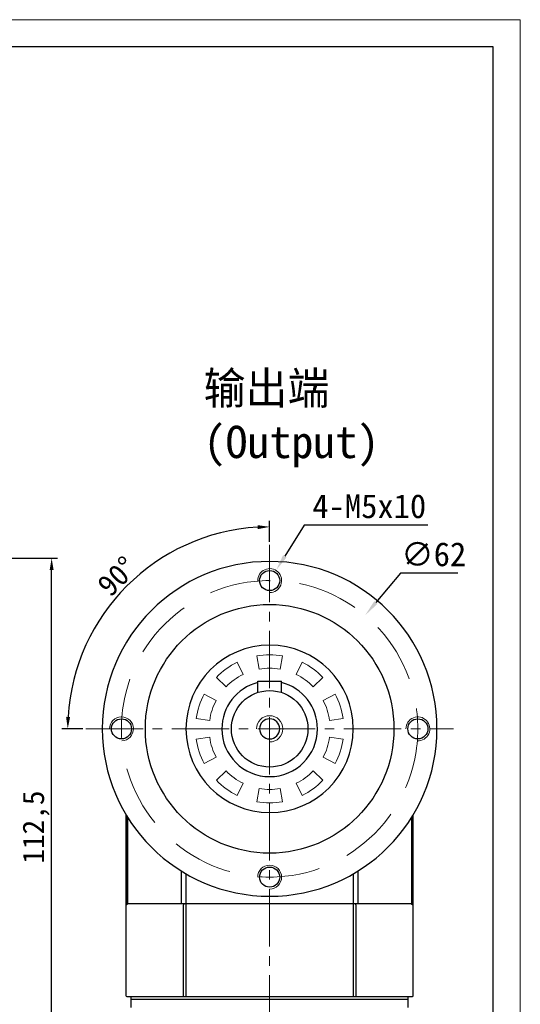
# Model space of a CAD drawing. Header units: millimetres. Extents: x 1357 to 1835, y 1050 to 1389.
# Tile 8 of 8: x 1731 to 1835, y 1183 to 1389. Entities that reach past the tile are written whole.
import ezdxf

# ---------------------------------------------------------------- set-up
doc = ezdxf.new("R2010")
doc.units = ezdxf.units.MM
doc.header["$PDSIZE"] = -5
for name, pattern in [('DASHED', [19.05, 12.7, -6.35]), ('JIS_02_2.0', [3, 2, -1]), ('点画线', [18, 12, -2, 2, -2])]:
    doc.linetypes.add(name, pattern=pattern)
doc.layers.get('0').update_dxf_attribs({"lineweight": 18})
doc.layers.get('Defpoints').update_dxf_attribs({"lineweight": 18})
for name, color, linetype, lineweight in [('7中心线层', 7, '点画线', 18), ('中心线', 7, 'JIS_02_2.0', 13), ('图框_外框线', 7, 'Continuous', 18), ('尺寸线', 7, 'Continuous', 18), ('尺寸线层', 3, 'Continuous', 18), ('标注线', 7, 'Continuous', 20), ('粗实线', 7, 'Continuous', 50), ('细实线', 7, 'Continuous', 18)]:
    doc.layers.add(name, color=color, linetype=linetype, lineweight=lineweight)
doc.styles.add('工程字', font='txt')
doc.dimstyles.new('DIMSTYLE_17', dxfattribs={"dimtxt": 8, "dimasz": 12, "dimexe": 0.18, "dimexo": 0.0625, "dimgap": 0.09, "dimtad": 1, "dimtih": 1, "dimtoh": 1, "dimdec": 3, "dimdsep": 46, "dimtxsty": 'Standard', "dimblk": '_CAXARROW', "dimcen": 0.09, "dimdle": 24, "dimadec": 0, "dimazin": 0, "dimtfac": 0.7, "dimtdec": 3, "dimtofl": 0, "dimtmove": 0, "dimatfit": 3, "dimfxl": 1, "dimtolj": 1, "dimarcsym": 0})
doc.dimstyles.new('副本 ISO-25', dxfattribs={"dimtxt": 4.5, "dimasz": 2.5, "dimexe": 1.25, "dimexo": 0.625, "dimtad": 1, "dimtxsty": '工程字', "dimcen": 2.5, "dimdle": 5, "dimadec": 0, "dimazin": 0, "dimtfac": 1, "dimtmove": 0, "dimatfit": 3, "dimfxl": 1, "dimtolj": 1, "dimarcsym": 0})

# ---------------------------------------------------------------- blocks, each defined once
blk = doc.blocks.new('*D4')
at = {"layer": 'Defpoints', "color": 0, "lineweight": -2}
for p in [(1576.27, 1276.24), (1737.44, 1276.24), (1707.77, 1163.74)]:
    blk.add_point(p, dxfattribs=at)
at = {"layer": '尺寸线层', "color": 0, "lineweight": -2}
for p, q in [((1576.9, 1276.24), (1738.69, 1276.24)), ((1737.44, 1166.24), (1737.44, 1273.74)), ((1708.4, 1163.74), (1738.69, 1163.74))]:
    blk.add_line(p, q, dxfattribs=at)
for points in [[(1737.86, 1273.74), (1737.02, 1273.74), (1737.44, 1276.24)], [(1737.02, 1166.24), (1737.86, 1166.24), (1737.44, 1163.74)]]:
    blk.add_solid(points, dxfattribs=at)
at = {"layer": '尺寸线层', "color": 0, "insert": (1734.19, 1219.99), "char_height": 4.5, "attachment_point": 5, "rotation": 90, "style": '工程字'}
blk.add_mtext('\\A1;112,5', dxfattribs=at)
blk = doc.blocks.new('_CAXARROW')
blk.add_hatch(color=0).paths.add_polyline_path([(0, 0), (-1, 0.125), (-1, -0.125)], flags=0)
blk = doc.blocks.new('*D34')
at = {"layer": 'Defpoints', "color": 0, "lineweight": -2}
for p in [(1803, 1264.26), (1763.09, 1216.81)]:
    blk.add_point(p, dxfattribs=at)
at = {"layer": '尺寸线层', "color": 0, "linetype": 'ByBlock', "lineweight": -2}
for p, q in [((1810.43, 1273.11), (1805.25, 1266.94)), ((1822.39, 1273.11), (1810.43, 1273.11)), ((1782.95, 1240.54), (1783.13, 1240.54)), ((1783.04, 1240.45), (1783.04, 1240.63))]:
    blk.add_line(p, q, dxfattribs=at)
at = {"layer": '尺寸线层', "color": 0, "lineweight": -2, "xscale": 3.5, "yscale": 3.5, "zscale": 3.5, "rotation": 229.9384508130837}
blk.add_blockref('_CAXARROW', (1803, 1264.26), dxfattribs=at)
at = {"layer": '尺寸线层', "color": 0, "insert": (1817.36, 1277.01), "char_height": 5, "attachment_point": 5, "style": '工程字'}
blk.add_mtext('\\A1;∅62', dxfattribs=at)
blk = doc.blocks.new('_FILLED')
at = {"linetype": 'ByBlock'}
blk.add_hatch(color=0, dxfattribs=at).paths.add_polyline_path([(0, 0), (-1, 0.133), (-1, -0.133)], flags=0)
blk = doc.blocks.new('*D35')
at = {"layer": 'Defpoints', "color": 0, "lineweight": -2}
for p in [(1784.37, 1273.66), (1781.72, 1269.42)]:
    blk.add_point(p, dxfattribs=at)
at = {"layer": '尺寸线层', "color": 0, "linetype": 'ByBlock', "lineweight": -2}
for p, q in [((1790.28, 1283.16), (1786.22, 1276.63)), ((1816.1, 1283.16), (1790.28, 1283.16)), ((1782.95, 1271.54), (1783.13, 1271.54)), ((1783.04, 1271.45), (1783.04, 1271.63))]:
    blk.add_line(p, q, dxfattribs=at)
at = {"layer": '尺寸线层', "color": 0, "lineweight": -2, "xscale": 3.5, "yscale": 3.5, "zscale": 3.5, "rotation": 238.0807526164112}
blk.add_blockref('_CAXARROW', (1784.37, 1273.66), dxfattribs=at)
at = {"layer": '尺寸线层', "color": 0, "insert": (1803.89, 1287.06), "char_height": 5, "attachment_point": 5, "style": '工程字'}
blk.add_mtext('\\A1;\\A1;4-M5x10', dxfattribs=at)
blk = doc.blocks.new('*D36')
at = {"layer": 'Defpoints', "color": 0, "lineweight": -2}
for p in [(1783.04, 1279.01), (1761.92, 1277.12), (1744.57, 1240.54), (1821.52, 1240.54), (1783.04, 1160.54)]:
    blk.add_point(p, dxfattribs=at)
at = {"layer": '尺寸线层', "color": 0, "lineweight": -2}
for p, q in [((1783.04, 1279.64), (1783.04, 1284.03)), ((1743.95, 1240.54), (1739.56, 1240.54))]:
    blk.add_line(p, q, dxfattribs=at)
blk.add_arc((1783.04, 1240.54), 42.24, 93.3917, 176.6083, dxfattribs=at)
for points in [[(1780.56, 1282.29), (1780.53, 1283.12), (1783.04, 1282.78)], [(1740.46, 1243.05), (1741.3, 1243.02), (1740.81, 1240.54)]]:
    blk.add_solid(points, dxfattribs=at)
at = {"layer": '尺寸线层', "color": 0, "insert": (1751.14, 1272.44), "char_height": 4.5, "attachment_point": 5, "rotation": 45, "style": '工程字'}
blk.add_mtext('\\A1;90%%d', dxfattribs=at)

msp = doc.modelspace()

# ---------------------------------------------------------------- linework, layer by layer
for start, end in [(0, 180), (270, 0)]:
    msp.add_arc((1783.0435, 1240.538), 2.75, start, end)
at = {"layer": '7中心线层'}
for p, q in [((1783.0435, 1279.0112), (1783.0435, 1160.538)), ((1744.5704, 1240.538), (1821.5167, 1240.538))]:
    msp.add_line(p, q, dxfattribs=at)
at = {"layer": '中心线', "color": 0, "linetype": 'DASHED'}
msp.add_circle((1783.0435, 1240.538), 31.0001, dxfattribs=at)
at = {"layer": '图框_外框线', "color": 3}
msp.add_lwpolyline([(1356.9507, 1050.4341), (1835.4776, 1050.4341), (1835.4776, 1388.8211), (1356.9507, 1388.8211)], close=True, dxfattribs=at)
at = {"layer": '图框_外框线', "color": 3, "lineweight": 25}
msp.add_lwpolyline([(1385.4344, 1056.1309), (1829.7809, 1056.1309), (1829.7809, 1383.1243), (1385.4344, 1383.1243)], close=True, dxfattribs=at)
at = {"layer": '尺寸线', "color": 7}
for p, q in [((1777.4918, 1251.9209), (1776.2508, 1254.4653)), ((1780.3528, 1255.7981), (1780.8444, 1253.0102)), ((1785.2427, 1253.0102), (1785.7343, 1255.7981)), ((1789.8363, 1254.4653), (1788.5953, 1251.9209)), ((1771.897, 1251.3021), (1773.9334, 1249.3356)), ((1792.1537, 1249.3356), (1794.1901, 1251.3021)), ((1771.8614, 1246.4837), (1769.3618, 1247.8127)), ((1796.7253, 1247.8127), (1794.2257, 1246.4837)), ((1767.6989, 1242.6946), (1770.5022, 1242.3006)), ((1795.5849, 1242.3006), (1798.3882, 1242.6946)), ((1765.5435, 1240.538), (1765.0435, 1240.538)), ((1765.5435, 1240.538), (1766.0481, 1240.538)), ((1800.5435, 1240.538), (1800.039, 1240.538)), ((1800.5435, 1240.538), (1801.0435, 1240.538)), ((1770.5022, 1238.7755), (1767.6989, 1238.3815)), ((1798.3882, 1238.3815), (1795.5849, 1238.7755)), ((1769.3618, 1233.2634), (1771.8614, 1234.5924)), ((1794.2257, 1234.5924), (1796.7253, 1233.2634)), ((1773.9334, 1231.7405), (1771.897, 1229.774)), ((1794.1901, 1229.774), (1792.1537, 1231.7405)), ((1776.2508, 1226.6108), (1777.4918, 1229.1552)), ((1788.5953, 1229.1552), (1789.8363, 1226.6108)), ((1780.8444, 1228.0658), (1780.3528, 1225.278)), ((1785.7343, 1225.278), (1785.2427, 1228.0658))]:
    msp.add_line(p, q, dxfattribs=at)
for start, end in [(80, 100), (116, 136), (44, 64), (152, 172), (8, 28), (188, 208), (332, 352), (224, 244), (296, 316), (260, 280)]:
    msp.add_arc((1783.0435, 1240.538), 15.4955, start, end, dxfattribs=at)
at = {"layer": '尺寸线', "color": 7, "extrusion": (0, 0, -1)}
for start, end in [(44, 64), (80, 100), (116, 136), (8, 28), (152, 172), (332, 352), (188, 208), (296, 316), (224, 244), (260, 280)]:
    msp.add_arc((-1783.0435, 1240.538), 12.6646, start, end, dxfattribs=at)
at = {"layer": '标注线', "color": 0, "lineweight": -3}
for p, q in [((1753.0435, 1222.5103), (1753.0435, 1204.038)), ((1753.3466, 1204.038), (1753.3466, 1222.0154)), ((1812.7405, 1222.0154), (1812.7405, 1204.038)), ((1764.5209, 1210.8411), (1764.5209, 1204.038)), ((1801.5662, 1204.038), (1801.5662, 1210.8411)), ((1765.5793, 1184.538), (1765.5793, 1210.2065)), ((1800.5078, 1210.2065), (1800.5078, 1184.538)), ((1753.3815, 1203.976), (1753.0435, 1203.638)), ((1765.0158, 1203.638), (1765.1271, 1204.038)), ((1765.0158, 1184.638), (1765.0158, 1203.638)), ((1800.96, 1204.038), (1801.0713, 1203.638)), ((1801.0713, 1203.638), (1801.0713, 1184.638)), ((1812.6435, 1204.038), (1813.0435, 1203.638))]:
    msp.add_line(p, q, dxfattribs=at)
at = {"layer": '标注线', "color": 1, "lineweight": -3}
for p, q in [((1765.0158, 1184.638), (1765.0435, 1184.538)), ((1801.0713, 1184.638), (1801.0435, 1184.538))]:
    msp.add_line(p, q, dxfattribs=at)
at = {"layer": '粗实线', "color": 0, "lineweight": 30}
for p, q in [((1780.5435, 1248.1374), (1780.5435, 1250.538)), ((1780.5435, 1250.538), (1785.5435, 1250.538)), ((1785.5435, 1248.1374), (1785.5435, 1250.538)), ((1753.0435, 1184.638), (1753.0435, 1222.5103)), ((1813.0436, 1204.038), (1813.0435, 1222.5103)), ((1813.0435, 1184.638), (1813.0435, 1206.038)), ((1753.0435, 1204.038), (1753.3466, 1204.038)), ((1753.3466, 1204.038), (1764.5209, 1204.038)), ((1764.5209, 1204.038), (1765.5793, 1204.038)), ((1765.5793, 1204.038), (1800.5078, 1204.038)), ((1800.5078, 1204.038), (1801.5662, 1204.038)), ((1801.5662, 1204.038), (1812.7405, 1204.038)), ((1813.0436, 1204.038), (1812.7405, 1204.038)), ((1753.0435, 1184.638), (1753.1435, 1184.538)), ((1753.1435, 1184.538), (1812.9435, 1184.538)), ((1754.0435, 1184.038), (1812.0435, 1184.038)), ((1813.0435, 1184.638), (1812.9435, 1184.538))]:
    msp.add_line(p, q, dxfattribs=at)
at = {"layer": '粗实线', "linetype": 'Continuous', "lineweight": 30}
for p, q in [((1754.0435, 1182.238), (1754.0435, 1184.538)), ((1812.0435, 1182.238), (1812.0435, 1184.538))]:
    msp.add_line(p, q, dxfattribs=at)
at = {"layer": '粗实线', "color": 0, "lineweight": 30, "extrusion": (0, 0, -1)}
msp.add_circle((-1783.0435, 1240.538), 35, dxfattribs=at)
at = {"layer": '粗实线', "linetype": 'ByBlock', "lineweight": 30}
for centre, radius in [((1783.0435, 1271.5381), 2.1), ((1783.0435, 1240.538), 26.0001), ((1752.0435, 1240.538), 2.1), ((1814.0436, 1240.538), 2.1), ((1783.0435, 1209.538), 2.1)]:
    msp.add_circle(centre, radius, dxfattribs=at)
at = {"layer": '粗实线', "color": 0, "lineweight": 30}
msp.add_circle((1783.0435, 1240.538), 8, dxfattribs=at)
for radius, start, end in [(17.5, 0, 180), (10, 104.477512, 180), (10, 0, 75.522488), (2.1, 0, 180), (17.5, 180, 0), (10, 180, 0), (2.1, 180, 0)]:
    msp.add_arc((1783.0435, 1240.538), radius, start, end, dxfattribs=at)
at = {"layer": '细实线', "color": 0, "linetype": 'ByBlock', "lineweight": 15}
for centre, start, end in [((1783.0435, 1271.5381), 270, 182.310935), ((1752.0435, 1240.538), 272.310935, 180), ((1814.0436, 1240.538), 267.689065, 180), ((1783.0435, 1209.538), 270, 180)]:
    msp.add_arc(centre, 2.5, start, end, dxfattribs=at)

# ---------------------------------------------------------------- texts
at = {"layer": '尺寸线', "color": 0, "linetype": 'ByBlock', "insert": (1769.2299, 1315.1575), "char_height": 6.75, "width": 50.697754, "attachment_point": 1, "style": '工程字'}
msp.add_mtext('输出端(Output)', dxfattribs=at)

# ---------------------------------------------------------------- dimensions: what is measured, and where the dimension line sits
at = {"layer": '尺寸线层', "linetype": 'ByBlock'}
dim = msp.add_diameter_dim_2p(p1=(1781.7217, 1269.4161), p2=(1784.3654, 1273.6601), text='\\A1;4-M5x10', dimstyle='DIMSTYLE_17', override={"dimtxt": 5, "dimasz": 3.5, "dimgap": 1.4, "dimtxsty": '工程字', "dimtol": 0, "dimldrblk": '_FILLED'}, dxfattribs=at)
dim.commit()
dim.dimension.update_dxf_attribs({"geometry": '*D35', "text_midpoint": (1803.889, 1283.1589), "dimtype": 163})
at = {"layer": '尺寸线层'}
dim = msp.add_angular_dim_2l(base=(1761.9243, 1277.1177), line1=((1783.0435, 1279.0112), (1783.0435, 1160.538)), line2=((1744.5704, 1240.538), (1821.5167, 1240.538)), dimstyle='副本 ISO-25', dxfattribs=at)
dim.commit()
dim.dimension.update_dxf_attribs({"geometry": '*D36', "text_midpoint": (1751.1435, 1272.4381)})
at = {"layer": '尺寸线层', "linetype": 'ByBlock'}
dim = msp.add_diameter_dim_2p(p1=(1763.0916, 1216.812), p2=(1802.9955, 1264.2641), dimstyle='DIMSTYLE_17', override={"dimtxt": 5, "dimasz": 3.5, "dimgap": 1.4, "dimtxsty": '工程字', "dimtol": 0, "dimldrblk": '_FILLED'}, dxfattribs=at)
dim.commit()
dim.dimension.update_dxf_attribs({"geometry": '*D34', "text_midpoint": (1817.3624, 1273.1068), "dimtype": 163})
at = {"layer": '尺寸线层'}
dim = msp.add_linear_dim(base=(1737.4387, 1276.2374), p1=(1707.775, 1163.7374), p2=(1576.275, 1276.2374), angle=90, dimstyle='副本 ISO-25', override={"dimtxsty": '工程字'}, dxfattribs=at)
dim.commit()
dim.dimension.update_dxf_attribs({"geometry": '*D4', "text_midpoint": (1737.4387, 1219.9874), "dimtype": 160})

doc.saveas('drawing.dxf')
